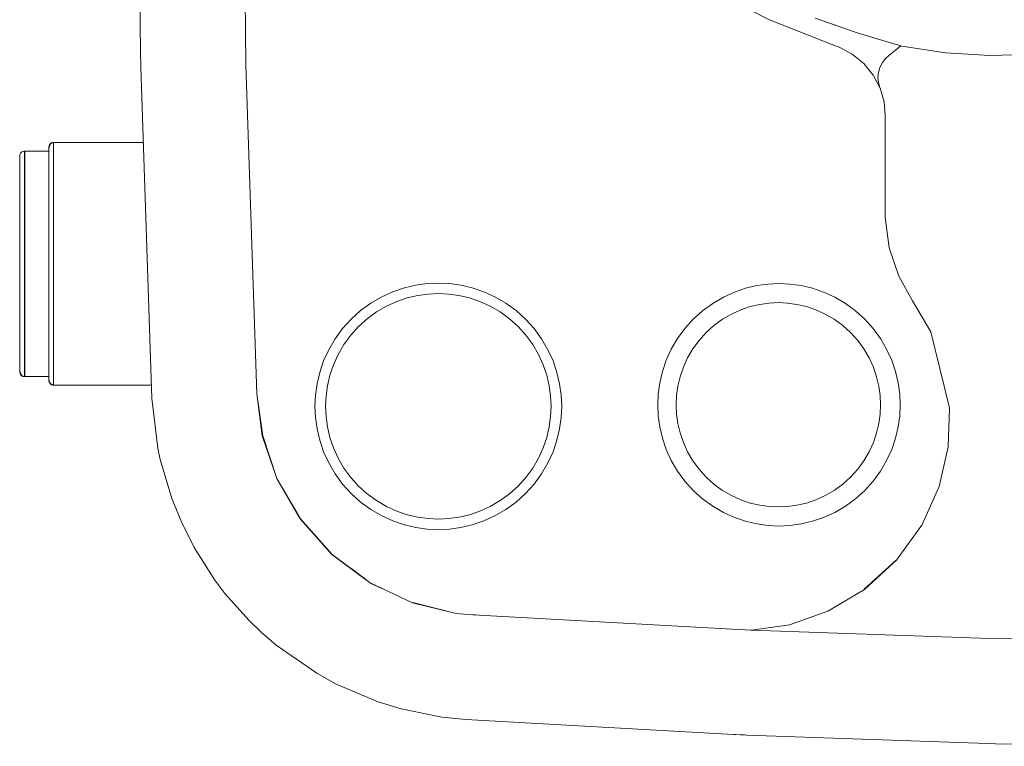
# Model space of a CAD drawing. Header units: millimetres. Extents: x -264 to 244, y -177 to 250.
# Tile 1 of 11: x -264 to -62, y -177 to -28. Entities that reach past the tile are written whole.
import ezdxf

# ---------------------------------------------------------------- set-up
doc = ezdxf.new("R2010")
doc.units = ezdxf.units.MM
doc.header["$MEASUREMENT"] = 0
doc.layers.add('material 1', color=7, linetype='Continuous')

msp = doc.modelspace()

# ---------------------------------------------------------------- linework, layer by layer
at = {"layer": 'material 1', "color": 7, "linetype": 'Continuous', "lineweight": 0}
for p, q in [((-239.04, -34.52), (-239.82, 35.3)), ((-218.23, 35.27), (-217.38, -37.17)), ((-109.78, -27.89), (-123.34, -21.01)), ((-109.78, -27.89), (-96.1, -33.32)), ((-100.38, -27.54), (-91.6, -30.68)), ((-96.63, -28.88), (-96.43, -28.96)), ((-96.43, -28.96), (-96.21, -29.03)), ((-91.6, -30.68), (-82.62, -33.31)), ((-96.2, -33.28), (-97.09, -32.93)), ((-95.48, -33.55), (-96.1, -33.32)), ((-92.8, -34.94), (-95.48, -33.55)), ((-82.8, -33.26), (-85.42, -35.38)), ((-82.62, -33.31), (-73.59, -34.68)), ((-239.04, -34.52), (-238.97, -37.66)), ((-90.4, -36.89), (-92.8, -34.94)), ((-85.86, -35.77), (-86.59, -36.68)), ((-85.42, -35.38), (-85.86, -35.77)), ((-73.59, -34.68), (-64.51, -35.23)), ((-64.51, -35.23), (-55.44, -34.98)), ((-238.97, -37.66), (-236.68, -105.75)), ((-217.38, -37.17), (-215.11, -104.8)), ((-217.38, -37.17), (-215.11, -104.79)), ((-88.45, -39.29), (-90.4, -36.89)), ((-87.11, -37.69), (-87.41, -38.73)), ((-86.59, -36.68), (-87.11, -37.69)), ((-88.45, -39.29), (-88.45, -39.29)), ((-87.06, -41.97), (-88.45, -39.29)), ((-87.41, -38.73), (-87.51, -39.76)), ((-87.51, -39.76), (-87.41, -40.79)), ((-87.41, -40.79), (-87.11, -41.83)), ((-86.25, -44.77), (-87.06, -41.97)), ((-87.06, -41.97), (-87.06, -41.97)), ((-86, -47.5), (-86.25, -44.77)), ((-86, -47.5), (-86.01, -47.42)), ((-86, -47.5), (-86, -47.5)), ((-86, -67.66), (-86, -47.5)), ((-257.86, -54.35), (-257.86, -54.13)), ((-257.86, -54.72), (-257.86, -54.35)), ((-256.93, -53.14), (-256.93, -87.26)), ((-256.93, -53.14), (-238.45, -53.14)), ((-263.86, -55.88), (-263.84, -55.69)), ((-263.86, -55.97), (-263.86, -55.88)), ((-263.86, -100.23), (-263.86, -55.97)), ((-263.84, -55.69), (-263.79, -55.51)), ((-263.79, -55.51), (-263.69, -55.33)), ((-263.69, -55.33), (-263.56, -55.17)), ((-263.56, -55.17), (-263.4, -55.04)), ((-263.4, -55.04), (-263.23, -54.95)), ((-263.23, -54.95), (-263.04, -54.89)), ((-257.86, -54.88), (-262.86, -54.88)), ((-257.86, -55.23), (-257.86, -54.72)), ((-257.86, -55.23), (-257.86, -55.74)), ((-257.86, -81.87), (-257.86, -55.74)), ((-85.99, -68.47), (-86, -67.66)), ((-85.19, -74.8), (-85.99, -68.47)), ((-83.23, -80.61), (-85.19, -74.8)), ((-80.4, -85.64), (-83.23, -80.61)), ((-257.86, -85.53), (-257.86, -81.87)), ((-184.81, -82.99), (-182.45, -82.43)), ((-182.45, -82.43), (-180.11, -82.11)), ((-180.11, -82.11), (-177.83, -82.01)), ((-177.83, -82.01), (-175.56, -82.11)), ((-175.56, -82.11), (-173.22, -82.43)), ((-173.22, -82.43), (-170.86, -82.99)), ((-112.36, -82.55), (-114.69, -83.09)), ((-110.07, -82.23), (-112.36, -82.55)), ((-107.83, -82.13), (-110.07, -82.23)), ((-105.59, -82.23), (-107.83, -82.13)), ((-103.3, -82.55), (-105.59, -82.23)), ((-100.98, -83.09), (-103.3, -82.55)), ((-191.7, -86.14), (-189.47, -84.84)), ((-189.47, -84.84), (-187.16, -83.79)), ((-187.16, -83.79), (-184.81, -82.99)), ((-184.21, -85.08), (-182.05, -84.57)), ((-182.05, -84.57), (-179.92, -84.28)), ((-179.92, -84.28), (-177.83, -84.18)), ((-177.83, -84.18), (-175.75, -84.28)), ((-175.75, -84.28), (-173.62, -84.57)), ((-173.62, -84.57), (-171.46, -85.08)), ((-170.86, -82.99), (-168.51, -83.79)), ((-168.51, -83.79), (-166.2, -84.84)), ((-166.2, -84.84), (-163.97, -86.14)), ((-119.27, -84.91), (-121.46, -86.19)), ((-117, -83.88), (-119.27, -84.91)), ((-114.69, -83.09), (-117, -83.88)), ((-98.66, -83.88), (-100.98, -83.09)), ((-96.39, -84.91), (-98.66, -83.88)), ((-94.2, -86.19), (-96.39, -84.91)), ((-257.86, -88.98), (-257.86, -85.53)), ((-193.81, -87.68), (-191.7, -86.14)), ((-190.51, -87.96), (-188.48, -86.77)), ((-188.48, -86.77), (-186.36, -85.81)), ((-186.36, -85.81), (-184.21, -85.08)), ((-171.46, -85.08), (-169.31, -85.81)), ((-169.31, -85.81), (-167.19, -86.77)), ((-167.19, -86.77), (-165.16, -87.96)), ((-163.97, -86.14), (-161.86, -87.68)), ((-121.46, -86.19), (-123.53, -87.7)), ((-113.74, -86.85), (-115.7, -87.52)), ((-111.79, -86.39), (-113.74, -86.85)), ((-109.85, -86.13), (-111.79, -86.39)), ((-107.97, -86.04), (-109.85, -86.13)), ((-106.08, -86.13), (-107.97, -86.04)), ((-104.15, -86.39), (-106.08, -86.13)), ((-102.19, -86.85), (-104.15, -86.39)), ((-100.24, -87.52), (-102.19, -86.85)), ((-92.13, -87.7), (-94.2, -86.19)), ((-80.42, -85.66), (-76.66, -92.01)), ((-76.66, -92.01), (-80.4, -85.64)), ((-257.86, -92.16), (-257.86, -88.98)), ((-256.93, -87.26), (-256.93, -89.52)), ((-195.75, -89.43), (-193.81, -87.68)), ((-192.44, -89.36), (-190.51, -87.96)), ((-165.16, -87.96), (-163.23, -89.36)), ((-161.86, -87.68), (-159.92, -89.43)), ((-123.53, -87.7), (-125.44, -89.43)), ((-117.61, -88.39), (-119.46, -89.46)), ((-115.7, -87.52), (-117.61, -88.39)), ((-98.32, -88.39), (-100.24, -87.52)), ((-96.47, -89.46), (-98.32, -88.39)), ((-90.22, -89.43), (-92.13, -87.7)), ((-256.93, -89.52), (-256.93, -91.7)), ((-197.51, -91.38), (-195.75, -89.43)), ((-195.82, -92.75), (-194.22, -90.97)), ((-194.22, -90.97), (-192.44, -89.36)), ((-163.23, -89.36), (-161.45, -90.97)), ((-161.45, -90.97), (-159.85, -92.75)), ((-159.92, -89.43), (-158.16, -91.38)), ((-125.44, -89.43), (-127.17, -91.34)), ((-121.2, -90.74), (-122.82, -92.19)), ((-119.46, -89.46), (-121.2, -90.74)), ((-94.73, -90.74), (-96.47, -89.46)), ((-93.12, -92.19), (-94.73, -90.74)), ((-88.49, -91.34), (-90.22, -89.43)), ((-257.86, -95), (-257.86, -92.16)), ((-256.93, -91.7), (-256.93, -93.75)), ((-199.05, -93.48), (-197.51, -91.38)), ((-197.23, -94.67), (-195.82, -92.75)), ((-159.85, -92.75), (-158.44, -94.67)), ((-158.16, -91.38), (-156.62, -93.48)), ((-127.17, -91.34), (-128.68, -93.41)), ((-122.82, -92.19), (-124.27, -93.8)), ((-91.66, -93.8), (-93.12, -92.19)), ((-86.98, -93.41), (-88.49, -91.34)), ((-72.91, -107.08), (-76.66, -92.01)), ((-257.86, -97.44), (-257.86, -95)), ((-256.93, -93.75), (-256.93, -95.65)), ((-200.35, -95.71), (-199.05, -93.48)), ((-198.42, -96.71), (-197.23, -94.67)), ((-158.44, -94.67), (-157.25, -96.71)), ((-156.62, -93.48), (-155.32, -95.71)), ((-128.68, -93.41), (-129.96, -95.6)), ((-124.27, -93.8), (-125.54, -95.55)), ((-90.39, -95.55), (-91.66, -93.8)), ((-85.71, -95.6), (-86.98, -93.41)), ((-256.93, -95.65), (-256.93, -97.37)), ((-201.4, -98.02), (-200.35, -95.71)), ((-199.38, -98.82), (-198.42, -96.71)), ((-157.25, -96.71), (-156.29, -98.82)), ((-155.32, -95.71), (-154.27, -98.02)), ((-129.96, -95.6), (-130.99, -97.87)), ((-125.54, -95.55), (-126.62, -97.4)), ((-89.31, -97.4), (-90.39, -95.55)), ((-84.67, -97.87), (-85.71, -95.6)), ((-257.86, -99.42), (-257.86, -97.44)), ((-256.93, -97.37), (-256.93, -98.88)), ((-256.93, -98.88), (-256.93, -100.17)), ((-202.2, -100.38), (-201.4, -98.02)), ((-200.11, -100.98), (-199.38, -98.82)), ((-156.29, -98.82), (-155.56, -100.98)), ((-154.27, -98.02), (-153.47, -100.38)), ((-130.99, -97.87), (-131.78, -100.19)), ((-126.62, -97.4), (-127.49, -99.31)), ((-88.44, -99.31), (-89.31, -97.4)), ((-83.89, -100.19), (-84.67, -97.87)), ((-262.86, -100.85), (-262.86, -101.14)), ((-262.86, -101.14), (-262.86, -101.23)), ((-257.86, -100.88), (-257.86, -99.42)), ((-257.86, -101.75), (-257.86, -100.88)), ((-256.93, -100.17), (-256.93, -101.22)), ((-202.75, -102.74), (-202.2, -100.38)), ((-200.62, -103.14), (-200.11, -100.98)), ((-155.56, -100.98), (-155.05, -103.14)), ((-153.47, -100.38), (-152.92, -102.74)), ((-131.78, -100.19), (-132.32, -102.51)), ((-127.49, -99.31), (-128.16, -101.26)), ((-87.78, -101.26), (-88.44, -99.31)), ((-83.34, -102.51), (-83.89, -100.19)), ((-262.86, -101.23), (-257.86, -101.23)), ((-257.86, -102.05), (-257.86, -101.75)), ((-256.93, -101.22), (-256.93, -102.01)), ((-256.93, -102.01), (-256.93, -102.56)), ((-256.93, -102.56), (-256.93, -102.87)), ((-256.93, -102.87), (-256.93, -102.97)), ((-236.77, -102.97), (-256.93, -102.97)), ((-203.07, -105.07), (-202.75, -102.74)), ((-200.91, -105.27), (-200.62, -103.14)), ((-155.05, -103.14), (-154.76, -105.27)), ((-152.92, -102.74), (-152.6, -105.07)), ((-132.32, -102.51), (-132.64, -104.8)), ((-128.16, -101.26), (-128.62, -103.22)), ((-87.32, -103.22), (-87.78, -101.26)), ((-83.02, -104.8), (-83.34, -102.51)), ((-215.15, -104.8), (-214.03, -113.44)), ((-213.91, -113.41), (-215.11, -104.8)), ((-215.11, -104.8), (-214.03, -113.44)), ((-203.18, -107.35), (-203.07, -105.07)), ((-152.6, -105.07), (-152.49, -107.35)), ((-132.64, -104.8), (-132.74, -107.04)), ((-128.88, -105.15), (-128.97, -107.04)), ((-128.62, -103.22), (-128.88, -105.15)), ((-87.05, -105.15), (-87.32, -103.22)), ((-86.97, -107.04), (-87.05, -105.15)), ((-82.92, -107.04), (-83.02, -104.8)), ((-235.47, -115.93), (-236.68, -105.75)), ((-201, -107.35), (-200.91, -105.27)), ((-154.76, -105.27), (-154.67, -107.35)), ((-132.74, -107.04), (-132.64, -109.28)), ((-128.97, -107.04), (-128.97, -107.04)), ((-128.97, -107.04), (-128.88, -108.93)), ((-87.05, -108.93), (-86.97, -107.04)), ((-86.97, -107.04), (-86.97, -107.04)), ((-83.02, -109.28), (-82.92, -107.04)), ((-203.07, -109.63), (-203.18, -107.35)), ((-200.91, -109.43), (-201, -107.35)), ((-154.67, -107.35), (-154.76, -109.43)), ((-152.49, -107.35), (-152.6, -109.63)), ((-128.88, -108.93), (-128.62, -110.86)), ((-87.32, -110.86), (-87.05, -108.93)), ((-73.08, -115.65), (-72.8, -107.76)), ((-202.75, -111.96), (-203.07, -109.63)), ((-200.62, -111.57), (-200.91, -109.43)), ((-154.76, -109.43), (-155.05, -111.57)), ((-152.6, -109.63), (-152.92, -111.96)), ((-132.64, -109.28), (-132.32, -111.57)), ((-128.62, -110.86), (-128.16, -112.82)), ((-87.78, -112.82), (-87.32, -110.86)), ((-83.34, -111.57), (-83.02, -109.28)), ((-202.2, -114.32), (-202.75, -111.96)), ((-200.11, -113.73), (-200.62, -111.57)), ((-155.05, -111.57), (-155.56, -113.73)), ((-152.92, -111.96), (-153.47, -114.32)), ((-132.32, -111.57), (-131.78, -113.89)), ((-128.16, -112.82), (-127.49, -114.77)), ((-88.44, -114.77), (-87.78, -112.82)), ((-83.89, -113.89), (-83.34, -111.57)), ((-214.03, -113.44), (-211.04, -122.18)), ((-213.91, -113.41), (-211.04, -122.18)), ((-201.4, -116.68), (-202.2, -114.32)), ((-199.38, -115.88), (-200.11, -113.73)), ((-155.56, -113.73), (-156.29, -115.88)), ((-153.47, -114.32), (-154.27, -116.68)), ((-131.78, -113.89), (-130.99, -116.21)), ((-127.49, -114.77), (-126.62, -116.69)), ((-89.31, -116.69), (-88.44, -114.77)), ((-84.67, -116.21), (-83.89, -113.89)), ((-235, -118.28), (-235.47, -115.93)), ((-235.47, -115.93), (-235.47, -115.93)), ((-200.35, -118.99), (-201.4, -116.68)), ((-198.42, -117.99), (-199.38, -115.88)), ((-156.29, -115.88), (-157.25, -117.99)), ((-154.27, -116.68), (-155.32, -118.99)), ((-130.99, -116.21), (-129.96, -118.48)), ((-126.62, -116.69), (-125.54, -118.53)), ((-90.39, -118.53), (-89.31, -116.69)), ((-85.71, -118.48), (-84.67, -116.21)), ((-74.93, -123.81), (-73.08, -115.65)), ((-235, -118.28), (-232.61, -126.27)), ((-199.05, -121.22), (-200.35, -118.99)), ((-197.23, -120.03), (-198.42, -117.99)), ((-157.25, -117.99), (-158.44, -120.03)), ((-155.32, -118.99), (-156.62, -121.22)), ((-129.96, -118.48), (-128.68, -120.67)), ((-125.54, -118.53), (-124.27, -120.28)), ((-91.66, -120.28), (-90.39, -118.53)), ((-86.98, -120.67), (-85.71, -118.48)), ((-197.51, -123.32), (-199.05, -121.22)), ((-195.82, -121.96), (-197.23, -120.03)), ((-158.44, -120.03), (-159.85, -121.96)), ((-156.62, -121.22), (-158.16, -123.32)), ((-128.68, -120.67), (-127.17, -122.74)), ((-124.27, -120.28), (-122.82, -121.89)), ((-93.12, -121.89), (-91.66, -120.28)), ((-88.49, -122.74), (-86.98, -120.67)), ((-211.04, -122.18), (-206.24, -130.5)), ((-206.19, -130.46), (-211.04, -122.18)), ((-195.75, -125.27), (-197.51, -123.32)), ((-194.22, -123.73), (-195.82, -121.96)), ((-159.85, -121.96), (-161.45, -123.73)), ((-158.16, -123.32), (-159.92, -125.27)), ((-127.17, -122.74), (-125.44, -124.65)), ((-122.82, -121.89), (-121.2, -123.34)), ((-121.2, -123.34), (-119.46, -124.62)), ((-96.47, -124.62), (-94.73, -123.34)), ((-94.73, -123.34), (-93.12, -121.89)), ((-90.22, -124.65), (-88.49, -122.74)), ((-193.81, -127.03), (-195.75, -125.27)), ((-192.44, -125.34), (-194.22, -123.73)), ((-190.51, -126.74), (-192.44, -125.34)), ((-163.23, -125.34), (-165.16, -126.74)), ((-161.45, -123.73), (-163.23, -125.34)), ((-159.92, -125.27), (-161.86, -127.03)), ((-125.44, -124.65), (-123.53, -126.38)), ((-119.46, -124.62), (-117.61, -125.69)), ((-98.32, -125.69), (-96.47, -124.62)), ((-92.13, -126.38), (-90.22, -124.65)), ((-230.7, -130.98), (-232.61, -126.27)), ((-232.61, -126.27), (-232.61, -126.27)), ((-232.61, -126.27), (-232.61, -126.27)), ((-191.7, -128.56), (-193.81, -127.03)), ((-188.48, -127.93), (-190.51, -126.74)), ((-165.16, -126.74), (-167.19, -127.93)), ((-161.86, -127.03), (-163.97, -128.56)), ((-123.53, -126.38), (-121.46, -127.89)), ((-117.61, -125.69), (-115.7, -126.57)), ((-115.7, -126.57), (-113.74, -127.23)), ((-113.74, -127.23), (-111.79, -127.69)), ((-104.15, -127.69), (-102.19, -127.23)), ((-102.19, -127.23), (-100.24, -126.57)), ((-100.24, -126.57), (-98.32, -125.69)), ((-94.2, -127.89), (-92.13, -126.38)), ((-207.83, -127.66), (-206.21, -130.48)), ((-189.47, -129.86), (-191.7, -128.56)), ((-186.36, -128.89), (-188.48, -127.93)), ((-184.21, -129.63), (-186.36, -128.89)), ((-169.31, -128.89), (-171.46, -129.63)), ((-167.19, -127.93), (-169.31, -128.89)), ((-163.97, -128.56), (-166.2, -129.86)), ((-121.46, -127.89), (-119.27, -129.16)), ((-119.27, -129.16), (-117, -130.2)), ((-111.79, -127.69), (-109.85, -127.96)), ((-109.85, -127.96), (-107.97, -128.04)), ((-107.97, -128.04), (-106.08, -127.96)), ((-106.08, -127.96), (-104.15, -127.69)), ((-98.66, -130.2), (-96.39, -129.16)), ((-96.39, -129.16), (-94.2, -127.89)), ((-230.7, -130.98), (-228, -136.37)), ((-206.24, -130.5), (-206.24, -130.5)), ((-206.21, -130.48), (-199.7, -137.81)), ((-206.21, -130.48), (-206.21, -130.48)), ((-206.19, -130.46), (-206.19, -130.46)), ((-199.68, -137.79), (-206.19, -130.46)), ((-187.16, -130.91), (-189.47, -129.86)), ((-184.81, -131.71), (-187.16, -130.91)), ((-182.05, -130.13), (-184.21, -129.63)), ((-179.92, -130.43), (-182.05, -130.13)), ((-177.83, -130.52), (-179.92, -130.43)), ((-175.75, -130.43), (-177.83, -130.52)), ((-173.62, -130.13), (-175.75, -130.43)), ((-171.46, -129.63), (-173.62, -130.13)), ((-168.51, -130.91), (-170.86, -131.71)), ((-166.2, -129.86), (-168.51, -130.91)), ((-117, -130.2), (-114.69, -130.99)), ((-114.69, -130.99), (-112.36, -131.53)), ((-103.3, -131.53), (-100.98, -130.99)), ((-100.98, -130.99), (-98.66, -130.2)), ((-182.45, -132.27), (-184.81, -131.71)), ((-180.11, -132.59), (-182.45, -132.27)), ((-177.83, -132.69), (-180.11, -132.59)), ((-175.56, -132.59), (-177.83, -132.69)), ((-173.22, -132.27), (-175.56, -132.59)), ((-170.86, -131.71), (-173.22, -132.27)), ((-112.36, -131.53), (-110.07, -131.85)), ((-110.07, -131.85), (-107.83, -131.95)), ((-107.83, -131.95), (-105.59, -131.85)), ((-105.59, -131.85), (-103.3, -131.53)), ((-223.74, -143.07), (-228, -136.37)), ((-228, -136.37), (-228, -136.37)), ((-228, -136.37), (-228, -136.37)), ((-199.7, -137.81), (-192.81, -142.92)), ((-199.7, -137.81), (-192.83, -142.9)), ((-199.62, -137.73), (-199.68, -137.79)), ((-191.81, -143.63), (-199.68, -137.79)), ((-83.73, -138.97), (-90.3, -144.96)), ((-85.21, -140.35), (-83.71, -138.98)), ((-195.82, -140.65), (-191.82, -143.66)), ((-223.74, -143.07), (-221.68, -145.8)), ((-191.81, -143.63), (-183.13, -147.77)), ((-191.81, -143.63), (-191.81, -143.63)), ((-191.84, -143.68), (-188.86, -145.06)), ((-191.82, -143.66), (-183.13, -147.77)), ((-90.29, -144.98), (-97.77, -149.47)), ((-90.33, -145), (-90.29, -144.98)), ((-90.33, -145), (-90.29, -144.98)), ((-90.3, -144.96), (-90.3, -144.95)), ((-90.29, -144.98), (-90.29, -144.98)), ((-221.68, -145.8), (-216.72, -151.39)), ((-183.1, -147.67), (-174.15, -149.91)), ((-183.13, -147.77), (-174.15, -149.91)), ((-105.67, -152.27), (-97.77, -149.47)), ((-97.77, -149.47), (-97.77, -149.47)), ((-214.27, -153.74), (-216.72, -151.39)), ((-216.72, -151.39), (-216.72, -151.39)), ((-174.15, -149.91), (-170.74, -150.24)), ((-174.15, -149.91), (-170.74, -150.2)), ((-170.74, -150.2), (-117.44, -153.18)), ((-170.74, -150.2), (-170.74, -150.2)), ((-170.16, -150.23), (-170.74, -150.2)), ((-170.74, -150.24), (-170.74, -150.24)), ((-214.27, -153.74), (-211.18, -156.41)), ((-117.44, -153.18), (-113.5, -153.35)), ((-113.5, -153.35), (-113.72, -153.34)), ((-113.5, -153.35), (-105.67, -152.27)), ((-113.5, -153.35), (-66.41, -155.03)), ((-113.5, -153.35), (-113.5, -153.35)), ((-113.5, -153.35), (-113.5, -153.35)), ((-66.41, -155.03), (-18.88, -155.67)), ((-202.82, -162.22), (-211.18, -156.41)), ((-202.82, -162.22), (-198.8, -164.44)), ((-190.17, -168.11), (-198.8, -164.44)), ((-198.8, -164.44), (-198.8, -164.44)), ((-198.8, -164.44), (-198.8, -164.44)), ((-190.17, -168.11), (-185.49, -169.53)), ((-177.13, -171.25), (-185.49, -169.53)), ((-185.49, -169.53), (-185.49, -169.53)), ((-185.49, -169.53), (-185.49, -169.53)), ((-177.13, -171.25), (-172.18, -171.74)), ((-172.18, -171.74), (-118.41, -174.75)), ((-118.41, -174.75), (-114.43, -174.92)), ((-118.41, -174.75), (-114.9, -174.9)), ((-114.9, -174.9), (-114.43, -174.92)), ((-66.94, -176.59), (-114.43, -174.92)), ((-66.94, -176.59), (-63.32, -176.71)), ((-18.93, -177.23), (-63.32, -176.71))]:
    msp.add_line(p, q, dxfattribs=at)
at = {"layer": 'material 1', "color": 7, "linetype": 'Continuous', "lineweight": 0, "flags": 128}
for points in [[(-87.11, -41.86), (-87.11, -41.86), (-87.41, -40.79), (-87.41, -40.79)], [(-72.8, -107.76), (-72.8, -107.76), (-72.8, -107.76), (-72.91, -107.08)], [(-78.5, -131.77), (-78.5, -131.77), (-74.93, -123.81), (-74.93, -123.81), (-74.93, -123.81), (-74.93, -123.81)], [(-83.71, -138.98), (-83.71, -138.98), (-83.71, -138.98), (-81.57, -136.03), (-78.5, -131.77), (-78.5, -131.77)], [(-90.29, -144.98), (-90.29, -144.98), (-90.29, -144.98), (-85.21, -140.35), (-85.21, -140.35)]]:
    msp.add_lwpolyline(points, dxfattribs=at)
at = {"layer": 'material 1'}
for points in [[(-263.04, -54.89), (-262.86, -54.88)], [(-262.86, -54.88), (-262.86, -101.23)]]:
    msp.add_lwpolyline(points, dxfattribs=at)
for centre, radius, start, end in [((-256.87, -54.12), 0.984, 93.5224, 180.8826), ((-262.8, -100.18), 1.05, 182.8735, 267.123), ((-256.89, -102.01), 0.966, 182.4481, 267.5576)]:
    msp.add_arc(centre, radius, start, end, dxfattribs=at)

doc.saveas('drawing.dxf')
